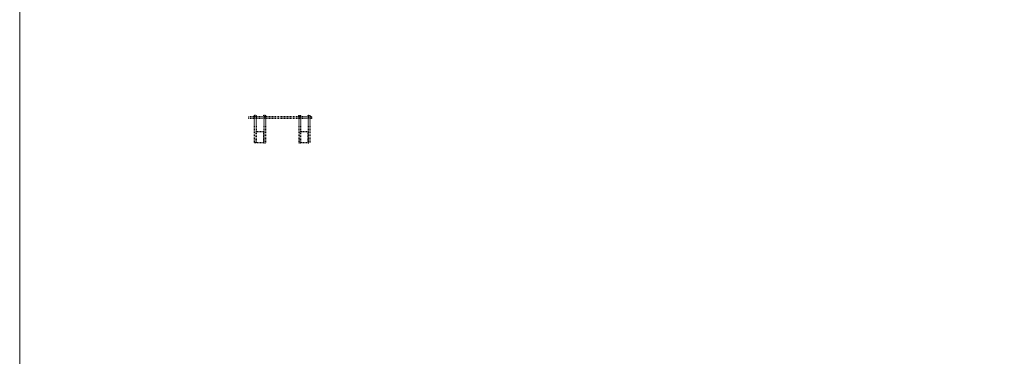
# Model space of a CAD drawing. Extents: x -1520 to -776, y -2751 to -2499.
# Tile 4 of 17: x -1520 to -1387, y -2662 to -2616. Entities that reach past the tile are written whole.
import ezdxf

# ---------------------------------------------------------------- set-up
doc = ezdxf.new("R2010")
doc.units = 0
doc.header["$MEASUREMENT"] = 0
doc.linetypes.add('Wisdot2', pattern=[0.125, 0.0625, -0.0625])
doc.layers.add('B_ANNO_NOPLOT', color=47, linetype='Continuous', lineweight=18, plot=False)
doc.layers.add('B_ANNO_TEXT', color=7, linetype='Continuous', lineweight=18)
doc.layers.add('B_DETAIL_HIDDEN', color=7, linetype='Wisdot2', lineweight=25)
doc.styles.add('Annotative', font='calibri.ttf', dxfattribs={"height": 0.0625})

# ---------------------------------------------------------------- blocks, each defined once
blk = doc.blocks.new('*U307')
at = {"layer": 'B_ANNO_NOPLOT', "flags": 128}
blk.add_lwpolyline([(-1520.194, -2751.3288), (-1520.194, -2499.3288), (-1196.2664, -2499.3288), (-1196.2664, -2512.4737), (-1142.194, -2512.4737), (-1142.194, -2710.8292), (-1203.6233, -2710.8292), (-1203.6233, -2751.3288)], close=True, dxfattribs=at)
at = {"layer": 'B_DETAIL_HIDDEN'}
for p, q in [((-1480.837, -2629.4638), (-1489.312, -2629.4638)), ((-1489.312, -2629.6938), (-1489.312, -2629.4638)), ((-1480.837, -2629.6938), (-1489.312, -2629.6938)), ((-1488.562, -2629.3438), (-1488.562, -2632.9788)), ((-1488.332, -2629.3438), (-1488.332, -2631.4788)), ((-1487.296, -2629.3438), (-1487.296, -2632.9788)), ((-1487.062, -2629.3438), (-1487.062, -2632.9788)), ((-1482.562, -2629.3438), (-1482.562, -2632.9788)), ((-1482.332, -2629.3438), (-1482.332, -2631.4788)), ((-1481.296, -2629.3438), (-1481.296, -2632.9788)), ((-1481.062, -2629.3438), (-1481.062, -2632.9788)), ((-1480.837, -2629.4638), (-1480.837, -2629.6938)), ((-1487.296, -2631.4788), (-1488.332, -2631.4788)), ((-1488.332, -2632.9788), (-1488.332, -2631.4788)), ((-1488.332, -2631.4788), (-1488.332, -2632.9788)), ((-1487.296, -2632.9788), (-1487.296, -2631.4788)), ((-1481.296, -2631.4788), (-1482.332, -2631.4788)), ((-1482.332, -2632.9788), (-1482.332, -2631.4788)), ((-1482.332, -2631.4788), (-1482.332, -2632.9788)), ((-1481.296, -2632.9788), (-1481.296, -2631.4788)), ((-1488.332, -2632.9788), (-1488.562, -2632.9788)), ((-1487.296, -2632.9788), (-1488.332, -2632.9788)), ((-1487.296, -2632.9788), (-1487.062, -2632.9788)), ((-1482.562, -2632.9788), (-1482.332, -2632.9788)), ((-1481.296, -2632.9788), (-1482.332, -2632.9788)), ((-1481.296, -2632.9788), (-1481.062, -2632.9788))]:
    blk.add_line(p, q, dxfattribs=at)
for centre in [(-1488.4468, -2629.3451), (-1487.1808, -2629.3451), (-1482.4468, -2629.3451), (-1481.1808, -2629.3451)]:
    blk.add_circle(centre, 0.117, dxfattribs=at)
blk = doc.blocks.new('*U489')
at = {"layer": 'B_ANNO_NOPLOT', "flags": 128}
blk.add_lwpolyline([(-3365.366, -3166.8002), (-3365.366, -2914.8002), (-3041.4384, -2914.8002), (-3041.4384, -2927.945), (-2987.366, -2927.945), (-2987.366, -3126.3006), (-3048.7953, -3126.3006), (-3048.7953, -3166.8002)], close=True, dxfattribs=at)
at = {"layer": 'B_ANNO_TEXT', "style": 'Annotative'}
blk.add_attdef('DIM1', (-3208.2208, -2927.8568), '', height=1.5, dxfattribs=at)

msp = doc.modelspace()

# ---------------------------------------------------------------- block references
msp.add_blockref('*U307', (0, 0))

# ---------------------------------------------------------------- next in the draw order: block references
msp.add_blockref('*U489', (1845.17, 415.47))

doc.saveas('drawing.dxf')
